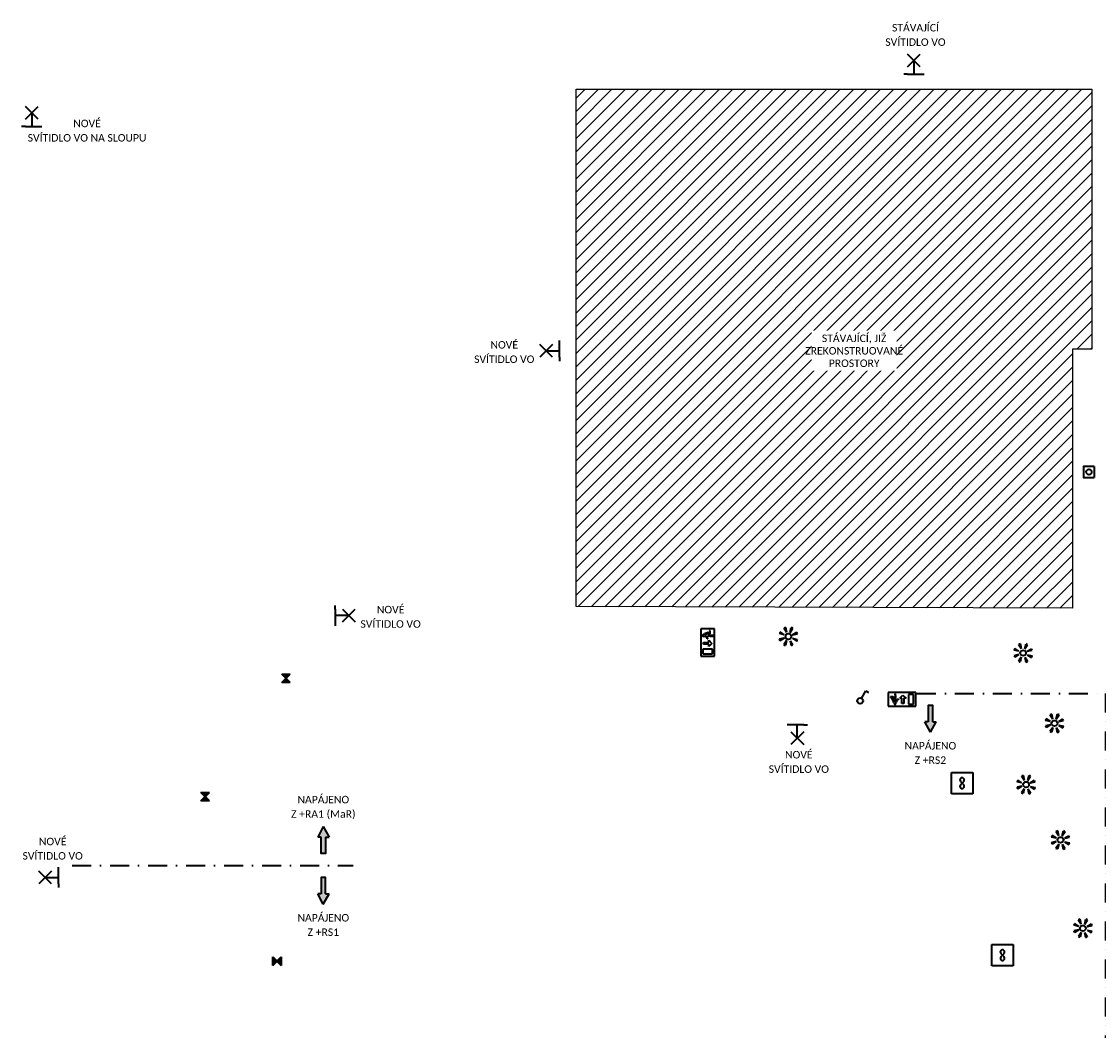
# Model space of a CAD drawing. Header units: millimetres. Extents: x 887765 to 1334942, y -180350 to -112594.
# Tile 3 of 9: x 887809 to 923819, y -146317 to -112594. Entities that reach past the tile are written whole.
import ezdxf
from ezdxf.enums import TextEntityAlignment as Align

# ---------------------------------------------------------------- set-up
doc = ezdxf.new("R2010")
doc.units = ezdxf.units.MM
doc.header["$LTSCALE"] = 50
doc.linetypes.add('ČERCHOVANÁ', pattern=[25.4, 12.7, -6.35, 0, -6.35])
doc.layers.add('E-kóty', color=8, linetype='Continuous')
for name, color, linetype, lineweight in [('E-NO', 84, 'Continuous', 35), ('E-p_vo', 7, 'Continuous', 35), ('E-přístroje', 7, 'Continuous', 35), ('E-sipky', 7, 'Continuous', 35), ('E-spotřebiče', 7, 'Continuous', 35), ('E-texty', 7, 'Continuous', 35), ('E-vypínače', 7, 'Continuous', 35)]:
    doc.layers.add(name, color=color, linetype=linetype, lineweight=lineweight)
doc.styles.get("Standard").update_dxf_attribs({"font": 'CALIBRI.TTF'})

# ---------------------------------------------------------------- blocks, each defined once
blk = doc.blocks.new('*U3', base_point=(137, -160))
at = {"linetype": 'ByBlock'}
blk.add_hatch(color=0, dxfattribs=at).paths.add_polyline_path([(410, -66), (410, -122), (137, -122), (137, -199), (410, -199), (410, -255), (586, -160)])
at = {"color": 0, "linetype": 'ByBlock'}
for p, q in [((586, -160), (410, -66)), ((410, -122), (410, -66)), ((586, -160), (410, -255)), ((410, -199), (410, -255))]:
    blk.add_line(p, q, dxfattribs=at)
blk.add_lwpolyline([(410, -199), (137, -199), (137, -122), (410, -122)], dxfattribs=at)
blk = doc.blocks.new('Invertor NO')
at = {"linetype": 'ByBlock'}
h = blk.add_hatch(color=0, dxfattribs=at)
h.paths.add_polyline_path([(-70.71, -70.71), (0, 0), (-70.71, 70.71)])
h.paths.add_polyline_path([(70.710678, 70.710678), (0, 0), (70.710678, -70.710678)])
at = {"color": 0, "linetype": 'ByBlock'}
for p, q in [((-70.71, -70.71), (70.71, 70.71)), ((-70.71, -70.71), (-70.71, 70.71)), ((-70.71, 70.71), (70.71, -70.71)), ((70.71, 70.71), (70.71, -70.71))]:
    blk.add_line(p, q, dxfattribs=at)
blk = doc.blocks.new('NO šipka dolů')
at = {"color": 0, "linetype": 'ByBlock', "lineweight": -2}
for p, q in [((230, 115), (-230, 115)), ((-230, 115), (-230, -115)), ((-191, 80), (-191, -83)), ((-111, 80), (-191, 80)), ((-111, -83), (-111, 80)), ((-30, -18), (-30, 71)), ((-30, 71), (1, 71)), ((1, 71), (1, -18)), ((61, 5), (86, 9)), ((61, -3), (61, 5)), ((86, 9), (99, 45)), ((93, 0), (107, 37)), ((99, 45), (113, 54)), ((107, 37), (114, -7)), ((143, 52), (125, 54)), ((135, 33), (140, 33)), ((151, -32), (135, 33)), ((140, 33), (162, -14)), ((167, -7), (143, 52)), ((230, -115), (230, 115)), ((-230, -115), (230, -115)), ((-191, -83), (-111, -83)), ((-68, -18), (-30, -18)), ((-16, -70), (-68, -18)), ((37, -18), (-16, -70)), ((1, -18), (37, -18)), ((61, -3), (93, 0)), ((114, -7), (104, -45)), ((104, -45), (108, -94)), ((108, -94), (120, -93)), ((116, -53), (128, -13)), ((120, -93), (116, -53)), ((128, -13), (146, -45)), ((146, -45), (195, -42)), ((195, -30), (151, -32)), ((162, -14), (167, -7)), ((195, -42), (195, -30))]:
    blk.add_line(p, q, dxfattribs=at)
blk.add_arc((118, 69), 16.1, 293.2499, 251.9236, dxfattribs=at)
blk = doc.blocks.new('Světelný vývod nástěnný')
at = {"color": 0, "linetype": 'ByBlock'}
for p, q in [((0, 70.71), (0, 113.74)), ((0, 70.71), (0, -70.71)), ((150, 0), (0, 0)), ((79.29, 70.71), (220.71, -70.71)), ((79.29, -70.71), (220.71, 70.71)), ((0, -70.71), (0, -113.74))]:
    blk.add_line(p, q, dxfattribs=at)
blk = doc.blocks.new('Ventilátor')
at = {"color": 0, "linetype": 'ByBlock', "ltscale": 10}
for p, q in [((0, 180), (360, 180)), ((0, -180), (0, 180)), ((153.17, -30), (206.84, 30)), ((153.17, 30), (206.84, -30)), ((360, 180), (360, -180)), ((360, -180), (0, -180))]:
    blk.add_line(p, q, dxfattribs=at)
for centre, radius, start, end in [((180, 54), 36.01, 318.197307, 221.813303), ((180, -54), 36, 138.186697, 41.802693)]:
    blk.add_arc(centre, radius, start, end, dxfattribs=at)
blk = doc.blocks.new('Tlačítko')
at = {"color": 0, "linetype": 'ByBlock'}
blk.add_line((90, 90), (90, -90), dxfattribs=at)
blk.add_lwpolyline([(90, 90), (-90, 90), (-90, -90), (90, -90)], dxfattribs=at)
blk.add_circle((0, 0), 45.2, dxfattribs=at)
blk = doc.blocks.new('Pohybové čidlo 360')
h = blk.add_hatch(color=256)
h.dxf.hatch_style = 1
h.paths.add_polyline_path([(76, 139, 0.046068), (49, 150), (30, 69)])
h.paths.add_polyline_path([(-45, 152, 0.046068), (-72, 141), (-28, 70)])
h.paths.add_polyline_path([(-69, 30), (-139, 76, 0.046068), (-150, 49)])
h.paths.add_polyline_path([(-152, -45, 0.046068), (-141, -72), (-70, -28)])
h.paths.add_polyline_path([(-30, -69), (-76, -139, 0.046068), (-49, -150)])
h.paths.add_polyline_path([(28, -70), (45, -152, 0.046068), (72, -141)])
h.paths.add_polyline_path([(139, -76, 0.046068), (150, -49), (69, -30)])
h.paths.add_polyline_path([(141, 72), (70, 28), (152, 45, 0.046068)])
for p, q in [((-69, 30), (-150, 49)), ((-69, 30), (-139, 76)), ((-28, 70), (-72, 141)), ((-28, 70), (-45, 152)), ((30, 69), (49, 150)), ((30, 69), (76, 139)), ((70, 28), (141, 72)), ((70, 28), (152, 45)), ((-70, -28), (-152, -45)), ((-70, -28), (-141, -72)), ((-30, -69), (-76, -139)), ((-30, -69), (-49, -150)), ((28, -70), (72, -141)), ((28, -70), (45, -152)), ((69, -30), (150, -49)), ((69, -30), (139, -76))]:
    blk.add_line(p, q)
at = {"color": 0, "linetype": 'ByBlock'}
blk.add_circle((0, 0), 48, dxfattribs=at)
for start, end in [(151.4555, 162.006), (106.4555, 117.006), (61.4555, 72.006), (16.4555, 27.006), (196.4555, 207.006), (241.4555, 252.006), (286.4555, 297.006), (331.4555, 342.006)]:
    blk.add_arc((0, 0), 158, start, end)
blk = doc.blocks.new('Vypínač 1')
at = {"color": 0, "linetype": 'ByBlock'}
for p, q in [((24, 42), (96, 166)), ((96, 166), (138, 142))]:
    blk.add_line(p, q, dxfattribs=at)
blk.add_circle((0, 0), 48, dxfattribs=at)

msp = doc.modelspace()

# ---------------------------------------------------------------- hatches: boundary and pattern name
at = {"layer": 'E-kóty'}
h = msp.add_hatch(dxfattribs=at)
h.set_pattern_fill('ANSI31', color=256, scale=100)
h.paths.add_polyline_path([(906350, -132150), (906350, -114850), (923600, -114850), (923600, -123550), (922950, -123550), (922950, -132200)])

# ---------------------------------------------------------------- linework, layer by layer
msp.add_lwpolyline([(906350, -132150), (906350, -114850), (923600, -114850), (923600, -123550), (922950, -123550), (922950, -132200)], close=True, dxfattribs=at)
at = {"layer": 'E-p_vo', "linetype": 'ČERCHOVANÁ'}
for points in [[(917750, -135050), (924050, -135050), (924050, -159250), (917150, -159250)], [(889500, -140800), (898900, -140800)]]:
    msp.add_lwpolyline(points, dxfattribs=at)

# ---------------------------------------------------------------- block references
at = {"layer": 'E-NO', "xscale": 2, "yscale": 2, "zscale": 2}
for name, p, rotation in [('NO šipka dolů', (910750, -133350), 90), ('Invertor NO', (896650, -134550), 90), ('NO šipka dolů', (917250, -135250), 180), ('Invertor NO', (893950, -138500), 90)]:
    msp.add_blockref(name, p, dxfattribs=dict(at, rotation=rotation))
msp.add_blockref('Invertor NO', (896350, -144000), dxfattribs=at)
at = {"layer": 'E-přístroje', "xscale": 2, "yscale": 2, "zscale": 2}
for name, p in [('Tlačítko', (923500, -127650)), ('Pohybové čidlo 360', (913450, -133150)), ('Pohybové čidlo 360', (921300, -133700)), ('Pohybové čidlo 360', (922350, -136050)), ('Pohybové čidlo 360', (921400, -138100)), ('Pohybové čidlo 360', (922550, -139950)), ('Pohybové čidlo 360', (923300, -142900))]:
    msp.add_blockref(name, p, dxfattribs=at)
at = {"layer": 'E-sipky', "yscale": 2, "zscale": 2}
for p, xscale, rotation in [((918200, -135450), -2, 90), ((897900, -140400), 2, 90.00000000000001), ((897900, -141200), -2, 90)]:
    msp.add_blockref('*U3', p, dxfattribs=dict(at, xscale=xscale, rotation=rotation))
at = {"layer": 'E-spotřebiče', "xscale": 3, "yscale": 3, "zscale": 3}
for p, rotation in [((917650, -114350), 90), ((888150, -116100), 90), ((905800, -123600), 180), ((913750, -136100), 270), ((889050, -141200), 180)]:
    msp.add_blockref('Světelný vývod nástěnný', p, dxfattribs=dict(at, rotation=rotation))
at = {"layer": 'E-spotřebiče'}
for name, p, xscale, yscale, zscale in [('Světelný vývod nástěnný', (898300, -132450), 3, 3, 3), ('Ventilátor', (918900, -138050), 2, 2, 2), ('Ventilátor', (920250, -143800), 2, 2, 2)]:
    msp.add_blockref(name, p, dxfattribs=dict(at, xscale=xscale, yscale=yscale, zscale=zscale))
at = {"layer": 'E-vypínače', "xscale": 2, "yscale": 2, "zscale": 2}
msp.add_blockref('Vypínač 1', (915850, -135300), dxfattribs=at)

# ---------------------------------------------------------------- texts
at = {"layer": 'E-texty', "ltscale": 0.02}
for s, p in [('STÁVAJÍCÍ', (917700, -112800)), ('SVÍTIDLO VO', (917700, -113281)), ('NOVÉ', (890000, -116000)), ('SVÍTIDLO VO NA SLOUPU', (890000, -116481)), ('NOVÉ', (903950, -123400)), ('SVÍTIDLO VO', (903950, -123881)), ('NOVÉ', (900150, -132250)), ('SVÍTIDLO VO', (900150, -132731)), ('NAPÁJENO', (918200, -136800)), ('NOVÉ', (913800, -137100)), ('Z +RS2', (918200, -137281)), ('SVÍTIDLO VO', (913800, -137581)), ('NAPÁJENO', (897900, -138600)), ('Z +RA1 (MaR)', (897900, -139081)), ('NOVÉ', (888850, -140000)), ('SVÍTIDLO VO', (888850, -140481)), ('NAPÁJENO', (897900, -142550)), ('Z +RS1', (897900, -143031))]:
    msp.add_text(s, height=250, dxfattribs=at).set_placement(p, align=Align.MIDDLE_CENTER)

# ---------------------------------------------------------------- next in the draw order: texts
at = {"layer": 'E-p_vo', "insert": (915650, -123600), "char_height": 250, "attachment_point": 5, "bg_fill": 3, "box_fill_scale": 1.5, "bg_fill_color": 256, "bg_fill_transparency": 0}
msp.add_mtext_dynamic_manual_height_columns('STÁVAJÍCÍ, JIŽ ZREKONSTRUOVANÉ\\PPROSTORY', width=2600, gutter_width=625, heights=[0], dxfattribs=at)

doc.saveas('drawing.dxf')
